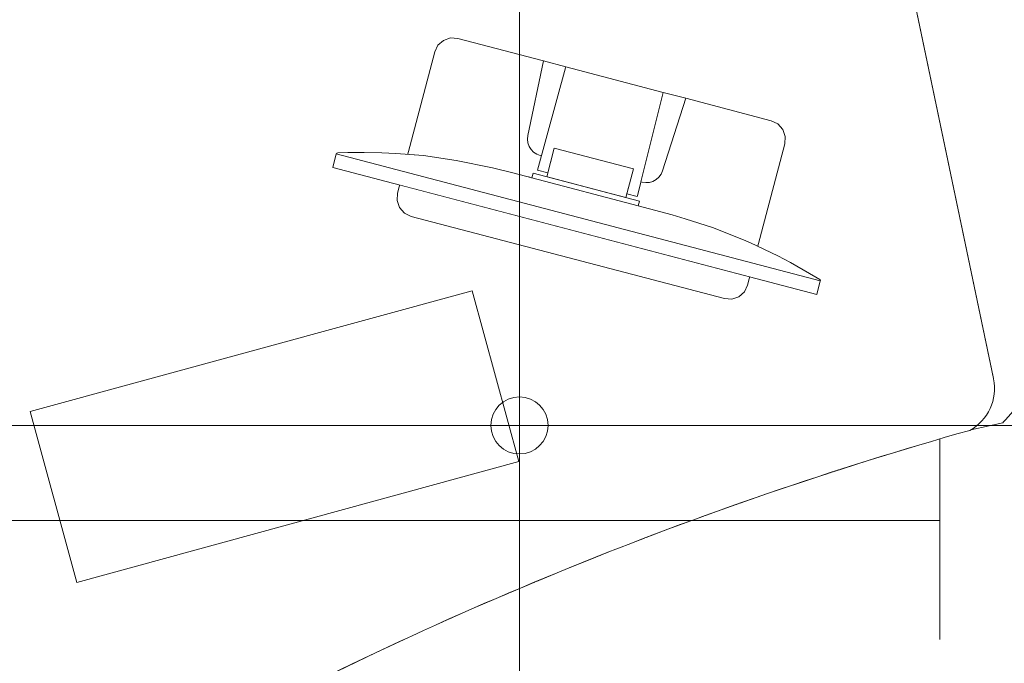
# Model space of a CAD drawing. Header units: metres. Extents: x -45 to 152, y -127 to 99.
# Tile 190 of 256: x -25.266 to -24.232, y -12.975 to -12.299. Entities that reach past the tile are written whole.
import ezdxf

# ---------------------------------------------------------------- set-up
doc = ezdxf.new("R2010")
doc.units = ezdxf.units.M
for name, pattern in [('Achsen 01', [5.291531, 3.175, -1.058062, 0.352704, -0.705764]), ('gestrichelt - 01', [2, 1, -1]), ('Raster 01', [2, 1, -1])]:
    doc.linetypes.add(name, pattern=pattern)
for name, color, linetype, lineweight in [('036_Bodenbelagarbeiten-350 Doppelbodenelement', 7, 'Continuous', 9), ('_1.35m (3D)', 7, 'Continuous', 9), ('_GRU (2D)', 7, 'Continuous', 9), ('_OG 2 (2D)', 7, 'Continuous', 9), ('AV1-Schnitt Achsen', 7, 'Achsen 01', 18)]:
    doc.layers.add(name, color=color, linetype=linetype, lineweight=lineweight)
for name, color, linetype, lineweight, true_color in [('ACTES-Einrichtung Aufsicht.', 7, 'Continuous', 9, 0xa6a6a6), ('AV1-Bewegungsfläche', 7, 'gestrichelt - 01', 9, 0xd9d9d9), ('AV1-Raster', 7, 'Raster 01', 9, 0xa6a6a6)]:
    doc.layers.add(name, color=color, linetype=linetype, lineweight=lineweight, true_color=true_color)

# ---------------------------------------------------------------- blocks, each defined once
blk = doc.blocks.new('Group-2')
at = {"layer": 'AV1-Raster'}
blk.add_line((-24.3, -22.95), (-24.3, 1.35), dxfattribs=at)
blk = doc.blocks.new('1.35m (3D)')
at = {"layer": 'AV1-Raster', "color": 7}
blk.add_blockref('Group-2', (0, 0), dxfattribs=at)
blk = doc.blocks.new('Group-96')
at = {"color": 255, "transparency": 33554559}
for points in [[(-24.3518, -12.16), (-24.2442, -12.674), (-24.2431, -12.6836), (-24.244, -12.6932), (-24.2466, -12.7025), (-24.251, -12.7112), (-24.257, -12.7188), (-24.2643, -12.7251), (-24.2727, -12.7299), (-24.2819, -12.7329), (-24.2341, -12.7224), (-24.2331, -12.7214), (-24.2322, -12.7203), (-24.2313, -12.7193), (-24.2303, -12.7182), (-24.2294, -12.7172), (-24.2285, -12.7161), (-24.2275, -12.7151), (-24.2266, -12.714), (-24.2103, -12.6948), (-24.1947, -12.6749), (-24.1798, -12.6545), (-24.1656, -12.6337), (-24.1522, -12.6123), (-24.1395, -12.5904), (-24.1276, -12.5682), (-24.1165, -12.5455), (-24.0797, -12.449), (-24.0571, -12.3482), (-24.0493, -12.2452), (-24.0564, -12.1421), (-24.0783, -12.0411), (-24.1145, -11.9444), (-24.1643, -11.8538), (-24.2266, -11.7714), (-24.2515, -11.7445), (-24.2777, -11.7188), (-24.3052, -11.6946), (-24.3339, -11.6717), (-24.3638, -11.6504), (-24.3946, -11.6307), (-24.4265, -11.6125), (-24.4593, -11.596), (-24.5183, -11.6084), (-24.5085, -11.6073), (-24.4988, -11.6082), (-24.4894, -11.6109), (-24.4807, -11.6155), (-24.473, -11.6216), (-24.4667, -11.6291), (-24.462, -11.6377), (-24.4591, -11.6471)], [(-24.8202, -13.2916), (-25.227, -13.5265), (-25.4368, -13.1632), (-25.0299, -12.9284)]]:
    blk.add_wipeout(points, dxfattribs=at).dxf.layer = 'ACTES-Einrichtung Aufsicht.'
at = {"layer": 'ACTES-Einrichtung Aufsicht.', "flags": 128}
blk.add_lwpolyline([(-24.2442, -12.674, -0.407966), (-24.2819, -12.7329), (-24.2341, -12.7224, 0.003923), (-24.2266, -12.714, 0.070731), (-24.1165, -12.5455, 0.297593), (-24.2266, -11.7714, 0.102954), (-24.4593, -11.596), (-24.5183, -11.6084, -0.414214), (-24.4591, -11.6471)], format="xyb", close=True, dxfattribs=at)
blk.add_lwpolyline([(-24.8202, -13.2916), (-25.227, -13.5265), (-25.4368, -13.1632), (-25.0299, -12.9284)], close=True, dxfattribs=at)
at = {"color": 255, "transparency": 33554559}
blk.add_wipeout([(-25.0495, -12.9155), (-25.0918, -12.9403), (-25.1241, -12.885), (-25.0818, -12.8602)], dxfattribs=at).dxf.layer = 'ACTES-Einrichtung Aufsicht.'
at = {"layer": 'ACTES-Einrichtung Aufsicht.', "flags": 128}
blk.add_lwpolyline([(-25.0495, -12.9155), (-25.0918, -12.9403), (-25.1241, -12.885), (-25.0818, -12.8602)], close=True, dxfattribs=at)
at = {"color": 255, "transparency": 33554559}
blk.add_wipeout([(-25.0664, -12.9494), (-25.0642, -12.9171), (-25.0662, -12.9136), (-25.0698, -12.9106), (-25.0739, -12.9093), (-25.0781, -12.9097), (-25.0822, -12.9119), (-25.0847, -12.9149), (-25.0857, -12.9193), (-25.0912, -12.9638)], dxfattribs=at).dxf.layer = 'ACTES-Einrichtung Aufsicht.'
at = {"layer": 'ACTES-Einrichtung Aufsicht.', "flags": 128}
blk.add_lwpolyline([(-25.0664, -12.9494), (-25.0642, -12.9171), (-25.0662, -12.9136), (-25.0698, -12.9106), (-25.0739, -12.9093), (-25.0781, -12.9097), (-25.0822, -12.9119), (-25.0847, -12.9149), (-25.0857, -12.9193), (-25.0912, -12.9638)], close=True, dxfattribs=at)
at = {"layer": 'AV1-Bewegungsfläche', "color": 9, "flags": 128}
blk.add_lwpolyline([(-25.5077, -14.6142), (-26.0122, -13.7508, -0.063875), (-25.203, -13.1274, -0.008083), (-25.0911, -13.0645, -0.055453), (-24.2688, -12.7302), (-23.8644, -13.4092), (-23.7577, -13.5918)], format="xyb", close=True, dxfattribs=at)
at = {"color": 255, "transparency": 33554687}
blk.add_wipeout([(-25.203, -13.1274), (-25.1891, -13.1194), (-25.1752, -13.1113), (-25.1613, -13.1034), (-25.1473, -13.0955), (-25.1333, -13.0877), (-25.1193, -13.0799), (-25.1052, -13.0721), (-25.0911, -13.0645), (-24.9927, -13.0128), (-24.8928, -12.9639), (-24.7916, -12.9178), (-24.6892, -12.8746), (-24.5856, -12.8341), (-24.481, -12.7966), (-24.3753, -12.7619), (-24.2688, -12.7302), (-24.2621, -12.7259), (-24.2562, -12.7205), (-24.2512, -12.7143), (-24.2473, -12.7073), (-24.2445, -12.6998), (-24.243, -12.692), (-24.2427, -12.684), (-24.2438, -12.6761), (-24.2438, -12.676), (-24.2438, -12.676), (-24.2438, -12.6759), (-24.2438, -12.6758), (-24.2438, -12.6758), (-24.2438, -12.6757), (-24.2438, -12.6757), (-24.2439, -12.6756), (-24.4597, -11.6442), (-24.4627, -11.6349), (-24.4675, -11.6264), (-24.4738, -11.619), (-24.4814, -11.613), (-24.49, -11.6085), (-24.4994, -11.6058), (-24.5091, -11.6049), (-24.5188, -11.606), (-24.8526, -11.6913), (-25.1786, -11.8028), (-25.4947, -11.9398), (-25.799, -12.1014), (-26.0895, -12.2867), (-26.3643, -12.4945), (-26.6218, -12.7234), (-26.8603, -12.972), (-26.8604, -12.9721), (-26.8604, -12.9721), (-26.8605, -12.9722), (-26.8605, -12.9723), (-26.8606, -12.9723), (-26.8606, -12.9724), (-26.8607, -12.9724), (-26.8607, -12.9725), (-26.8603, -12.972), (-26.866, -12.9799), (-26.87, -12.9888), (-26.8723, -12.9983), (-26.8726, -13.008), (-26.8711, -13.0176), (-26.8677, -13.0267), (-26.8626, -13.035), (-26.8561, -13.0422), (-26.0708, -13.7449), (-26.0645, -13.7496), (-26.0576, -13.7534), (-26.0502, -13.756), (-26.0424, -13.7574), (-26.0346, -13.7575), (-26.0268, -13.7565), (-26.0193, -13.7542), (-26.0122, -13.7508), (-25.9201, -13.6618), (-25.8252, -13.5759), (-25.7276, -13.493), (-25.6275, -13.4133), (-25.5248, -13.3368), (-25.4198, -13.2636), (-25.3125, -13.1938)], dxfattribs=at).dxf.layer = 'ACTES-Einrichtung Aufsicht.'
at = {"layer": 'ACTES-Einrichtung Aufsicht.', "transparency": 33554534, "flags": 128}
blk.add_lwpolyline([(-25.203, -13.1274, -0.008083), (-25.0911, -13.0645, -0.055453), (-24.2688, -12.7302, 0.330906), (-24.2438, -12.6761, -0.002569), (-24.2439, -12.6756), (-24.4597, -11.6442, 0.41107), (-24.5188, -11.606, 0.160224), (-26.8603, -12.972, 0.00305), (-26.8607, -12.9725), (-26.8603, -12.972, 0.411112), (-26.8561, -13.0422), (-26.0708, -13.7449, 0.325472), (-26.0122, -13.7508, -0.063875)], format="xyb", close=True, dxfattribs=at)
at = {"color": 255, "transparency": 33554559}
blk.add_wipeout([(-24.567, -12.3812), (-24.4774, -12.4049), (-24.4703, -12.4082), (-24.4652, -12.414), (-24.4626, -12.4214), (-24.463, -12.4291), (-24.502, -12.5777), (-24.5054, -12.5847), (-24.5113, -12.5898), (-24.5187, -12.5923), (-24.5264, -12.5918), (-24.6908, -12.5486), (-24.8553, -12.5055), (-24.8623, -12.502), (-24.8675, -12.4962), (-24.87, -12.4888), (-24.8695, -12.481), (-24.8306, -12.3326), (-24.8272, -12.3256), (-24.8213, -12.3205), (-24.814, -12.3179), (-24.8062, -12.3184), (-24.7165, -12.3419), (-24.6929, -12.3484), (-24.5908, -12.3752)], dxfattribs=at).dxf.layer = 'ACTES-Einrichtung Aufsicht.'
at = {"layer": 'ACTES-Einrichtung Aufsicht.', "flags": 128}
blk.add_lwpolyline([(-24.567, -12.3812), (-24.4774, -12.4049), (-24.4703, -12.4082), (-24.4652, -12.414), (-24.4626, -12.4214), (-24.463, -12.4291), (-24.502, -12.5777), (-24.5054, -12.5847), (-24.5113, -12.5898), (-24.5187, -12.5923), (-24.5264, -12.5918), (-24.6908, -12.5486), (-24.8553, -12.5055), (-24.8623, -12.502), (-24.8675, -12.4962), (-24.87, -12.4888), (-24.8695, -12.481), (-24.8306, -12.3326), (-24.8272, -12.3256), (-24.8213, -12.3205), (-24.814, -12.3179), (-24.8062, -12.3184), (-24.7165, -12.3419), (-24.6929, -12.3484), (-24.5908, -12.3752), (-24.567, -12.3812)], dxfattribs=at)
at = {"color": 255, "transparency": 33554559}
blk.add_wipeout([(-24.7186, -12.4417), (-24.7199, -12.4413), (-24.7235, -12.44), (-24.7267, -12.4379), (-24.7294, -12.4351), (-24.7314, -12.4319), (-24.7327, -12.4282), (-24.7332, -12.4244), (-24.7328, -12.4206), (-24.7165, -12.3419), (-24.6929, -12.3484)], dxfattribs=at).dxf.layer = 'ACTES-Einrichtung Aufsicht.'
at = {"layer": 'ACTES-Einrichtung Aufsicht.', "flags": 128}
blk.add_lwpolyline([(-24.7186, -12.4417), (-24.7199, -12.4413), (-24.7235, -12.44), (-24.7267, -12.4379), (-24.7294, -12.4351), (-24.7314, -12.4319), (-24.7327, -12.4282), (-24.7332, -12.4244), (-24.7328, -12.4206), (-24.7165, -12.3419), (-24.6929, -12.3484)], close=True, dxfattribs=at)
at = {"color": 255, "transparency": 33554559}
blk.add_wipeout([(-24.6288, -12.4817), (-24.618, -12.4846), (-24.6177, -12.4838), (-24.5908, -12.3752), (-24.6929, -12.3484), (-24.6931, -12.3492), (-24.7228, -12.4567), (-24.7119, -12.4596), (-24.7052, -12.4338), (-24.622, -12.4556)], dxfattribs=at).dxf.layer = 'ACTES-Einrichtung Aufsicht.'
at = {"layer": 'ACTES-Einrichtung Aufsicht.', "flags": 128}
blk.add_lwpolyline([(-24.6288, -12.4817), (-24.618, -12.4846), (-24.6177, -12.4838), (-24.5908, -12.3752), (-24.6929, -12.3484), (-24.6931, -12.3492), (-24.7228, -12.4567), (-24.7119, -12.4596), (-24.7052, -12.4338), (-24.622, -12.4556)], close=True, dxfattribs=at)
at = {"color": 255, "transparency": 33554559}
for points in [[(-24.614, -12.469), (-24.6127, -12.4694), (-24.6089, -12.4699), (-24.6051, -12.4697), (-24.6014, -12.4686), (-24.598, -12.4668), (-24.5951, -12.4642), (-24.5929, -12.4611), (-24.5913, -12.4576), (-24.567, -12.3812), (-24.5908, -12.3752)], [(-24.6299, -12.4856), (-24.713, -12.4638), (-24.7052, -12.4338), (-24.622, -12.4556)]]:
    blk.add_wipeout(points, dxfattribs=at).dxf.layer = 'ACTES-Einrichtung Aufsicht.'
at = {"layer": 'ACTES-Einrichtung Aufsicht.', "flags": 128}
for points in [[(-24.614, -12.469), (-24.6127, -12.4694), (-24.6089, -12.4699), (-24.6051, -12.4697), (-24.6014, -12.4686), (-24.598, -12.4668), (-24.5951, -12.4642), (-24.5929, -12.4611), (-24.5913, -12.4576), (-24.567, -12.3812), (-24.5908, -12.3752)], [(-24.6299, -12.4856), (-24.713, -12.4638), (-24.7052, -12.4338), (-24.622, -12.4556)]]:
    blk.add_lwpolyline(points, close=True, dxfattribs=at)
at = {"color": 255, "transparency": 33554559}
blk.add_wipeout([(-24.9332, -12.439), (-24.9338, -12.4396), (-24.9339, -12.4398), (-24.4257, -12.5732), (-24.4256, -12.5729), (-24.4258, -12.5722), (-24.4262, -12.5717), (-24.4302, -12.5692), (-24.4571, -12.5538), (-24.4704, -12.5468), (-24.4989, -12.5332), (-24.5062, -12.5299), (-24.5388, -12.5172), (-24.5675, -12.508), (-24.5812, -12.5039), (-24.617, -12.4942), (-24.6157, -12.4893), (-24.7272, -12.4601), (-24.7285, -12.4649), (-24.7487, -12.4598), (-24.77, -12.4544), (-24.8079, -12.4466), (-24.8425, -12.4416), (-24.8714, -12.4393), (-24.8861, -12.4387), (-24.9046, -12.4382), (-24.9217, -12.4384), (-24.9323, -12.4387)], dxfattribs=at).dxf.layer = 'ACTES-Einrichtung Aufsicht.'
at = {"layer": 'ACTES-Einrichtung Aufsicht.', "flags": 128}
blk.add_lwpolyline([(-24.9332, -12.439), (-24.9338, -12.4396), (-24.9339, -12.4398), (-24.4257, -12.5732), (-24.4256, -12.5729), (-24.4258, -12.5722), (-24.4262, -12.5717), (-24.4302, -12.5692), (-24.4571, -12.5538), (-24.4704, -12.5468), (-24.4989, -12.5332), (-24.5062, -12.5299), (-24.5388, -12.5172), (-24.5675, -12.508), (-24.5812, -12.5039), (-24.617, -12.4942), (-24.6157, -12.4893), (-24.7272, -12.4601), (-24.7285, -12.4649), (-24.7487, -12.4598), (-24.77, -12.4544), (-24.8079, -12.4466), (-24.8425, -12.4416), (-24.8714, -12.4393), (-24.8861, -12.4387), (-24.9046, -12.4382), (-24.9217, -12.4384), (-24.9323, -12.4387)], close=True, dxfattribs=at)
at = {"color": 255, "transparency": 33554559}
blk.add_wipeout([(-24.4257, -12.5732), (-24.4294, -12.5875), (-24.9377, -12.4541), (-24.9339, -12.4398)], dxfattribs=at).dxf.layer = 'ACTES-Einrichtung Aufsicht.'
at = {"layer": 'ACTES-Einrichtung Aufsicht.'}
for p, q in [((-24.7319, -12.464), (-24.7289, -12.4648)), ((-24.7285, -12.4649), (-24.617, -12.4942))]:
    blk.add_line(p, q, dxfattribs=at)
at = {"layer": 'ACTES-Einrichtung Aufsicht.', "flags": 128}
blk.add_lwpolyline([(-24.4257, -12.5732), (-24.4294, -12.5875), (-24.9377, -12.4541), (-24.9339, -12.4398)], close=True, dxfattribs=at)
at = {"color": 255, "transparency": 33554559}
blk.add_wipeout([(-24.9417, -11.8071), (-24.9325, -11.8042), (-24.927, -11.8024), (-24.9215, -11.8007), (-24.916, -11.7989), (-24.9104, -11.7972), (-24.9049, -11.7954), (-24.8993, -11.7937), (-24.8938, -11.792), (-24.8882, -11.7903), (-24.8898, -11.7869), (-24.9016, -11.7487), (-24.9873, -11.7761), (-25.0724, -11.8053), (-25.1568, -11.8364), (-25.2405, -11.8694), (-25.3235, -11.9042), (-25.4057, -11.9409), (-25.487, -11.9793), (-25.5675, -12.0195), (-25.7005, -12.0909), (-25.8308, -12.1672), (-25.9582, -12.2482), (-26.0825, -12.3339), (-26.2036, -12.4241), (-26.3212, -12.5187), (-26.4353, -12.6176), (-26.5456, -12.7206), (-26.5176, -12.7496), (-26.5156, -12.7523), (-26.4312, -12.6728), (-26.3445, -12.5958), (-26.2556, -12.5213), (-26.1647, -12.4493), (-26.0717, -12.38), (-25.9768, -12.3134), (-25.88, -12.2495), (-25.7814, -12.1884), (-25.7811, -12.1878), (-25.7589, -12.175), (-25.7353, -12.1612), (-25.7116, -12.1475), (-25.6878, -12.1339), (-25.6639, -12.1206), (-25.64, -12.1074), (-25.6159, -12.0943), (-25.5918, -12.0815), (-25.5675, -12.0688), (-25.4974, -12.0331), (-25.4267, -11.9989), (-25.3553, -11.966), (-25.2832, -11.9346), (-25.2106, -11.9045), (-25.1374, -11.8758), (-25.0636, -11.8486), (-24.9893, -11.8228), (-24.9894, -11.8228), (-24.9417, -11.807)], dxfattribs=at).dxf.layer = 'ACTES-Einrichtung Aufsicht.'
blk.add_wipeout([(-25.7811, -12.1878), (-25.7814, -12.1884), (-25.88, -12.2495), (-25.9768, -12.3134), (-26.0717, -12.38), (-26.1647, -12.4493), (-26.2556, -12.5213), (-26.3445, -12.5958), (-26.4312, -12.6728), (-26.5156, -12.7523), (-26.4474, -12.8227), (-26.3632, -12.7435), (-26.2768, -12.6668), (-26.1881, -12.5927), (-26.0974, -12.5212), (-26.0045, -12.4524), (-25.9097, -12.3863), (-25.813, -12.323), (-25.7145, -12.2626), (-25.7045, -12.2567), (-25.6523, -12.2262), (-25.5728, -12.1824), (-25.487, -12.1375), (-25.4001, -12.0948), (-25.3123, -12.0542), (-25.2234, -12.0157), (-25.1337, -11.9794), (-25.0431, -11.9454), (-24.9516, -11.9135), (-24.8594, -11.884), (-24.8646, -11.8672), (-24.8646, -11.8672), (-24.8884, -11.7903), (-24.9417, -11.8071), (-24.9893, -11.8229), (-24.9893, -11.8229), (-24.9893, -11.8228), (-24.9893, -11.8228), (-24.9893, -11.8228), (-24.9893, -11.8228), (-24.9893, -11.8228), (-24.9893, -11.8228), (-24.9893, -11.8228), (-25.0864, -11.8568), (-25.1825, -11.8933), (-25.2776, -11.9322), (-25.3718, -11.9735), (-25.4648, -12.0172), (-25.5568, -12.0632), (-25.6475, -12.1115), (-25.737, -12.1621), (-25.7589, -12.175)], dxfattribs=at).dxf.layer = 'ACTES-Einrichtung Aufsicht.'
blk.add_wipeout([(-24.7421, -12.7629), (-25.2063, -12.8899), (-25.2554, -12.7105), (-24.7912, -12.5835)], dxfattribs=at).dxf.layer = 'ACTES-Einrichtung Aufsicht.'
at = {"layer": 'ACTES-Einrichtung Aufsicht.', "flags": 128}
blk.add_lwpolyline([(-24.7421, -12.7629), (-25.2063, -12.8899), (-25.2554, -12.7105), (-24.7912, -12.5835)], close=True, dxfattribs=at)
at = {"color": 255, "transparency": 33554559}
blk.add_wipeout([(-25.3924, -12.2397), (-25.2779, -12.2157), (-25.2762, -12.2161), (-25.2727, -12.2222), (-25.2361, -12.2252), (-25.2343, -12.2256), (-25.2301, -12.2332), (-25.2331, -12.2346), (-25.2314, -12.2374), (-25.2283, -12.236), (-25.2251, -12.2416), (-25.2255, -12.243), (-25.2489, -12.2536), (-25.3156, -12.2848), (-25.3788, -12.3157), (-25.4678, -12.3619), (-25.5494, -12.4069), (-25.6117, -12.4433), (-25.6498, -12.4659), (-25.6904, -12.4911), (-25.7388, -12.5217), (-25.771, -12.5428), (-25.8309, -12.5833), (-25.8672, -12.6086), (-25.9161, -12.6437), (-25.9316, -12.6552), (-25.9332, -12.6549), (-25.9365, -12.6494), (-25.9337, -12.6474), (-25.9353, -12.6445), (-25.9381, -12.6466), (-25.9425, -12.639), (-25.9421, -12.6373), (-25.9267, -12.6039), (-25.9302, -12.5979), (-25.9298, -12.5962), (-25.8526, -12.5083), (-25.6722, -12.403), (-25.5728, -12.345)], dxfattribs=at).dxf.layer = 'ACTES-Einrichtung Aufsicht.'
blk.add_wipeout([(-25.2301, -12.2333), (-25.3186, -12.2742), (-25.3956, -12.3123), (-25.4674, -12.3494), (-25.5386, -12.3887), (-25.5952, -12.4207), (-25.6612, -12.4604), (-25.7265, -12.5014), (-25.7943, -12.5457), (-25.8547, -12.5867), (-25.8983, -12.6175), (-25.9382, -12.6465), (-25.9425, -12.639), (-25.9421, -12.6373), (-25.8313, -12.5589), (-25.7706, -12.5183), (-25.7119, -12.48), (-25.6627, -12.4498), (-25.6002, -12.4122), (-25.542, -12.3793), (-25.4985, -12.3551), (-25.4781, -12.3439), (-25.4206, -12.3138), (-25.3744, -12.2908), (-25.3204, -12.2642), (-25.2772, -12.2439), (-25.2361, -12.2252), (-25.2343, -12.2256), (-25.2301, -12.2332)], dxfattribs=at).dxf.layer = 'ACTES-Einrichtung Aufsicht.'
blk = doc.blocks.new('Group-101')
at = {"layer": 'ACTES-Einrichtung Aufsicht.', "color": 7}
blk.add_blockref('Group-96', (0, 0), dxfattribs=at)
blk = doc.blocks.new('OG 2 (2D)')
at = {"layer": 'ACTES-Einrichtung Aufsicht.'}
blk.add_blockref('Group-101', (0, 0), dxfattribs=at)
at = {"layer": '036_Bodenbelagarbeiten-350 Doppelbodenelement', "color": 230, "linetype": 'Continuous', "flags": 128}
for points in [[(-25.3416, -12.125), (-24.7416, -12.125), (-24.7416, -12.725), (-25.3416, -12.725)], [(-24.7416, -12.125), (-24.1416, -12.125), (-24.1416, -12.725), (-24.7416, -12.725)], [(-25.3416, -12.725), (-24.7416, -12.725), (-24.7416, -13.325), (-25.3416, -13.325)], [(-24.7416, -12.725), (-24.1416, -12.725), (-24.1416, -13.325), (-24.7416, -13.325)]]:
    blk.add_lwpolyline(points, close=True, dxfattribs=at)
at = {"layer": '036_Bodenbelagarbeiten-350 Doppelbodenelement', "color": 230, "lineweight": 18}
blk.add_circle((-24.7416, -12.725), 0.03, dxfattribs=at)
blk = doc.blocks.new('Group-745')
at = {"layer": 'AV1-Schnitt Achsen'}
blk.add_line((-43.35, -12.825), (4.2, -12.825), dxfattribs=at)
blk = doc.blocks.new('GRU (2D)')
at = {"layer": 'AV1-Schnitt Achsen', "color": 7}
blk.add_blockref('Group-745', (0, 0), dxfattribs=at)

msp = doc.modelspace()

# ---------------------------------------------------------------- block references
at = {"layer": '_1.35m (3D)'}
msp.add_blockref('1.35m (3D)', (0, 0), dxfattribs=at)

# ---------------------------------------------------------------- next in the draw order: block references
at = {"layer": '_OG 2 (2D)'}
msp.add_blockref('OG 2 (2D)', (0, 0), dxfattribs=at)

# ---------------------------------------------------------------- next in the draw order: block references
at = {"layer": '_GRU (2D)'}
msp.add_blockref('GRU (2D)', (0, 0), dxfattribs=at)

doc.saveas('drawing.dxf')
